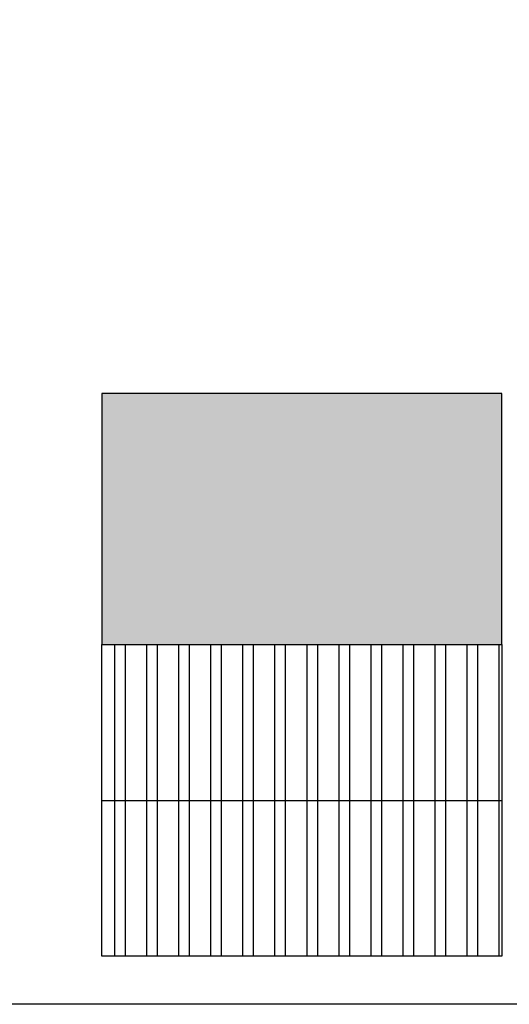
# Model space of a CAD drawing. Header units: millimetres. Extents: x 215 to 2570, y 414 to 504.
# Tile 10 of 15: x 2306 to 2320, y 450 to 477. Entities that reach past the tile are written whole.
import ezdxf

# ---------------------------------------------------------------- set-up
doc = ezdxf.new("R2010")
doc.units = ezdxf.units.MM
doc.linetypes.add('ACAD_ISO04W100', pattern=[30, 24, -3, 0, -3])
doc.layers.add('Cotas', color=3, linetype='Continuous')
doc.layers.add('PAREDE', color=6, linetype='Continuous')

msp = doc.modelspace()

# ---------------------------------------------------------------- hatches: boundary and pattern name
at = {"layer": 'PAREDE', "linetype": 'ACAD_ISO04W100'}
h = msp.add_hatch(color=9, dxfattribs=at)
h.dxf.hatch_style = 1
h.paths.add_polyline_path([(2319.379, 466.839), (2308.215, 466.839), (2308.215, 459.823), (2319.379, 459.823)])
h.paths.add_polyline_path([(2276.938, 488.746), (2268.209, 488.746), (2268.209, 481.786), (2276.938, 481.786)])
h = msp.add_hatch(dxfattribs=at)
h.set_pattern_fill('ANSI32', color=1, scale=0.09396, angle=45)
h.set_pattern_definition([(90, (966.1152, 195.8507), (-0.8949705, 2e-16), []), (90, (966.4135, 196.149), (-0.8949705, 2e-16), [])])
h.paths.add_polyline_path([(2319.38, 459.823), (2308.215, 459.823), (2308.215, 455.468), (2319.38, 455.468)])
h.paths.add_polyline_path([(2319.38, 455.468), (2308.215, 455.468), (2308.215, 451.113), (2319.38, 451.113)])

# ---------------------------------------------------------------- linework, layer by layer
msp.add_line((2308.215, 455.468), (2319.38, 455.468))
msp.add_lwpolyline([(2308.215, 459.823), (2319.38, 459.823), (2319.38, 451.113), (2308.215, 451.113)], close=True)
at = {"layer": 'Cotas', "color": 1, "lineweight": -2}
msp.add_line((2351.617, 449.772), (2264.171, 449.772), dxfattribs=at)
at = {"layer": 'Cotas', "linetype": 'ACAD_ISO04W100'}
msp.add_lwpolyline([(2308.215, 459.823), (2319.379, 459.823), (2319.379, 466.839), (2308.215, 466.839)], close=True, dxfattribs=at)

doc.saveas('drawing.dxf')
